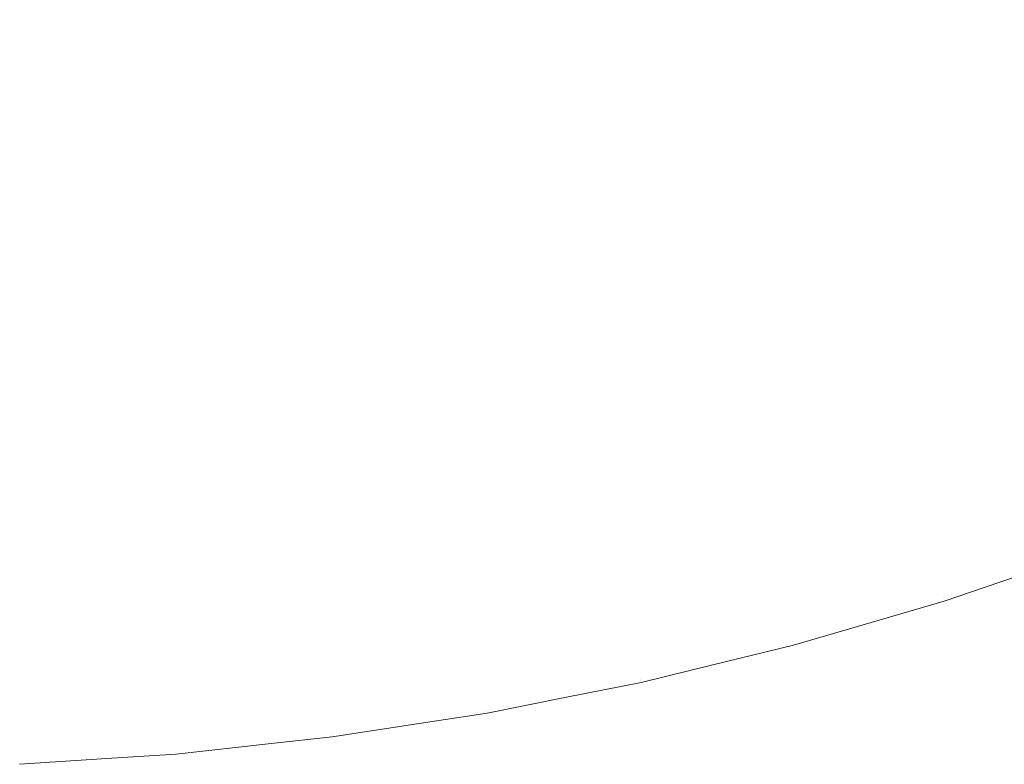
# Model space of a CAD drawing. Header units: centimetres. Extents: x -25.9 to 27.4, y -21.7 to -19.9.
# Tile 170 of 202: x 27.3169 to 27.3443, y -21.6599 to -21.6392. Entities that reach past the tile are written whole.
import ezdxf

# ---------------------------------------------------------------- set-up
doc = ezdxf.new("R2010")
doc.units = ezdxf.units.CM
doc.header["$LTSCALE"] = 2.54
doc.layers.add('Lucido design-1', color=7, linetype='Continuous')

# ---------------------------------------------------------------- blocks, each defined once
blk = doc.blocks.new('Gruppo-5-1')
at = {"color": 7, "linetype": 'Continuous', "lineweight": 9}
for points, invisible_edges in [([(27.333581, -21.638606, 875.663268), (27.330132, -21.63945, 875.663268), (27.329603, -21.637063, 875.659988), (27.332948, -21.636244, 875.659988)], 15), ([(27.333007, -21.636463, 876.382487), (27.329652, -21.637284, 876.382487), (27.330193, -21.639723, 876.379106), (27.333654, -21.638876, 876.379106)], 15), ([(27.341142, -21.638643, 875.666648), (27.337685, -21.639816, 875.666648), (27.33699, -21.637613, 875.663268), (27.340352, -21.636471, 875.663268)], 15), ([(27.340448, -21.636734, 876.379106), (27.337074, -21.637879, 876.379106), (27.337781, -21.640122, 876.375625), (27.341252, -21.638944, 876.375625)], 15), ([(27.330132, -21.63945, 875.663268), (27.32665, -21.640143, 875.663268), (27.326226, -21.637735, 875.659988), (27.329603, -21.637063, 875.659988)], 15), ([(27.329652, -21.637284, 876.382487), (27.326265, -21.637957, 876.382487), (27.326699, -21.640418, 876.379106), (27.330193, -21.639723, 876.379106)], 15), ([(27.345377, -21.639326, 875.670122), (27.341885, -21.640684, 875.670122), (27.341142, -21.638643, 875.666648), (27.344545, -21.637319, 875.666648)], 15), ([(27.32665, -21.640143, 875.663268), (27.323141, -21.640683, 875.663268), (27.322822, -21.638259, 875.659988), (27.326226, -21.637735, 875.659988)], 15), ([(27.337685, -21.639816, 875.666648), (27.334179, -21.640838, 875.666648), (27.333581, -21.638606, 875.663268), (27.33699, -21.637613, 875.663268)], 15), ([(27.344668, -21.637616, 876.375625), (27.341252, -21.638944, 876.375625), (27.342005, -21.641013, 876.372053), (27.345511, -21.63965, 876.372053)], 15), ([(27.326265, -21.637957, 876.382487), (27.322851, -21.638483, 876.382487), (27.323177, -21.64096, 876.379106), (27.326699, -21.640418, 876.379106)], 15), ([(27.337074, -21.637879, 876.379106), (27.333654, -21.638876, 876.379106), (27.334262, -21.641148, 876.375625), (27.337781, -21.640122, 876.375625)], 15), ([(27.323141, -21.640683, 875.663268), (27.319611, -21.641069, 875.663268), (27.319398, -21.638634, 875.659988), (27.322822, -21.638259, 875.659988)], 15), ([(27.319611, -21.641069, 875.663268), (27.316069, -21.641302, 875.663268), (27.315962, -21.638859, 875.659988), (27.319398, -21.638634, 875.659988)], 15), ([(27.322851, -21.638483, 876.382487), (27.319418, -21.638859, 876.382487), (27.319636, -21.641348, 876.379106), (27.323177, -21.64096, 876.379106)], 15), ([(27.334179, -21.640838, 875.666648), (27.330633, -21.641706, 875.666648), (27.330132, -21.63945, 875.663268), (27.333581, -21.638606, 875.663268)], 15), ([(27.341885, -21.640684, 875.670122), (27.338338, -21.641888, 875.670122), (27.337685, -21.639816, 875.666648), (27.341142, -21.638643, 875.666648)], 15), ([(27.319418, -21.638859, 876.382487), (27.315972, -21.639085, 876.382487), (27.316081, -21.641581, 876.379106), (27.319636, -21.641348, 876.379106)], 15), ([(27.333654, -21.638876, 876.379106), (27.330193, -21.639723, 876.379106), (27.330702, -21.642019, 876.375625), (27.334262, -21.641148, 876.375625)], 15), ([(27.341252, -21.638944, 876.375625), (27.337781, -21.640122, 876.375625), (27.338443, -21.642222, 876.372053), (27.342005, -21.641013, 876.372053)], 15), ([(27.330633, -21.641706, 875.666648), (27.327051, -21.642418, 875.666648), (27.32665, -21.640143, 875.663268), (27.330132, -21.63945, 875.663268)], 15), ([(27.346154, -21.641202, 875.673687), (27.34258, -21.642592, 875.673687), (27.341885, -21.640684, 875.670122), (27.345377, -21.639326, 875.670122)], 15), ([(27.330193, -21.639723, 876.379106), (27.326699, -21.640418, 876.379106), (27.327107, -21.642734, 876.375625), (27.330702, -21.642019, 876.375625)], 15), ([(27.345511, -21.63965, 876.372053), (27.342005, -21.641013, 876.372053), (27.342706, -21.642938, 876.368395), (27.346295, -21.641542, 876.368395)], 15), ([(27.338338, -21.641888, 875.670122), (27.334742, -21.642936, 875.670122), (27.334179, -21.640838, 875.666648), (27.337685, -21.639816, 875.666648)], 15), ([(27.327051, -21.642418, 875.666648), (27.323443, -21.642974, 875.666648), (27.323141, -21.640683, 875.663268), (27.32665, -21.640143, 875.663268)], 15), ([(27.337781, -21.640122, 876.375625), (27.334262, -21.641148, 876.375625), (27.334832, -21.643275, 876.372053), (27.338443, -21.642222, 876.372053)], 15), ([(27.326699, -21.640418, 876.379106), (27.323177, -21.64096, 876.379106), (27.323484, -21.643292, 876.375625), (27.327107, -21.642734, 876.375625)], 15), ([(27.323443, -21.642974, 875.666648), (27.319813, -21.643371, 875.666648), (27.319611, -21.641069, 875.663268), (27.323141, -21.640683, 875.663268)], 15), ([(27.334742, -21.642936, 875.670122), (27.331103, -21.643827, 875.670122), (27.330633, -21.641706, 875.666648), (27.334179, -21.640838, 875.666648)], 15), ([(27.34258, -21.642592, 875.673687), (27.338948, -21.643824, 875.673687), (27.338338, -21.641888, 875.670122), (27.341885, -21.640684, 875.670122)], 15), ([(27.319813, -21.643371, 875.666648), (27.316169, -21.64361, 875.666648), (27.316069, -21.641302, 875.663268), (27.319611, -21.641069, 875.663268)], 15), ([(27.323177, -21.64096, 876.379106), (27.319636, -21.641348, 876.379106), (27.319841, -21.643691, 876.375625), (27.323484, -21.643292, 876.375625)], 15), ([(27.342005, -21.641013, 876.372053), (27.338443, -21.642222, 876.372053), (27.339059, -21.644176, 876.368395), (27.342706, -21.642938, 876.368395)], 15), ([(27.319636, -21.641348, 876.379106), (27.316081, -21.641581, 876.379106), (27.316183, -21.643931, 876.375625), (27.319841, -21.643691, 876.375625)], 15), ([(27.334262, -21.641148, 876.375625), (27.330702, -21.642019, 876.375625), (27.331179, -21.644169, 876.372053), (27.334832, -21.643275, 876.372053)], 15), ([(27.346874, -21.642942, 875.677334), (27.343224, -21.644362, 875.677334), (27.34258, -21.642592, 875.673687), (27.346154, -21.641202, 875.673687)], 15), ([(27.346295, -21.641542, 876.368395), (27.342706, -21.642938, 876.368395), (27.343352, -21.644715, 876.364658), (27.347018, -21.643289, 876.364658)], 15), ([(27.331103, -21.643827, 875.670122), (27.327429, -21.644558, 875.670122), (27.327051, -21.642418, 875.666648), (27.330633, -21.641706, 875.666648)], 15), ([(27.338948, -21.643824, 875.673687), (27.335267, -21.644897, 875.673687), (27.334742, -21.642936, 875.670122), (27.338338, -21.641888, 875.670122)], 15), ([(27.330702, -21.642019, 876.375625), (27.327107, -21.642734, 876.375625), (27.327489, -21.644903, 876.372053), (27.331179, -21.644169, 876.372053)], 15), ([(27.338443, -21.642222, 876.372053), (27.334832, -21.643275, 876.372053), (27.335362, -21.645253, 876.368395), (27.339059, -21.644176, 876.368395)], 15), ([(27.327429, -21.644558, 875.670122), (27.323726, -21.645128, 875.670122), (27.323443, -21.642974, 875.666648), (27.327051, -21.642418, 875.666648)], 15), ([(27.327107, -21.642734, 876.375625), (27.323484, -21.643292, 876.375625), (27.323772, -21.645475, 876.372053), (27.327489, -21.644903, 876.372053)], 15), ([(27.343224, -21.644362, 875.677334), (27.339515, -21.645621, 875.677334), (27.338948, -21.643824, 875.673687), (27.34258, -21.642592, 875.673687)], 15), ([(27.323726, -21.645128, 875.670122), (27.320002, -21.645535, 875.670122), (27.319813, -21.643371, 875.666648), (27.323443, -21.642974, 875.666648)], 15), ([(27.335267, -21.644897, 875.673687), (27.331542, -21.645809, 875.673687), (27.331103, -21.643827, 875.670122), (27.334742, -21.642936, 875.670122)], 15), ([(27.342706, -21.642938, 876.368395), (27.339059, -21.644176, 876.368395), (27.339628, -21.645979, 876.364658), (27.343352, -21.644715, 876.364658)], 15), ([(27.347538, -21.644544, 875.68106), (27.343817, -21.645991, 875.68106), (27.343224, -21.644362, 875.677334), (27.346874, -21.642942, 875.677334)], 15), ([(27.323484, -21.643292, 876.375625), (27.319841, -21.643691, 876.375625), (27.320033, -21.645884, 876.372053), (27.323772, -21.645475, 876.372053)], 15), ([(27.334832, -21.643275, 876.372053), (27.331179, -21.644169, 876.372053), (27.331622, -21.646168, 876.368395), (27.335362, -21.645253, 876.368395)], 15), ([(27.347018, -21.643289, 876.364658), (27.343352, -21.644715, 876.364658), (27.343945, -21.646342, 876.360848), (27.347681, -21.644889, 876.360848)], 15), ([(27.320002, -21.645535, 875.670122), (27.316264, -21.64578, 875.670122), (27.316169, -21.64361, 875.666648), (27.319813, -21.643371, 875.666648)], 15), ([(27.319841, -21.643691, 876.375625), (27.316183, -21.643931, 876.375625), (27.316279, -21.64613, 876.372053), (27.320033, -21.645884, 876.372053)], 15), ([(27.331542, -21.645809, 875.673687), (27.327781, -21.646557, 875.673687), (27.327429, -21.644558, 875.670122), (27.331103, -21.643827, 875.670122)], 15), ([(27.339515, -21.645621, 875.677334), (27.335754, -21.646717, 875.677334), (27.335267, -21.644897, 875.673687), (27.338948, -21.643824, 875.673687)], 15), ([(27.331179, -21.644169, 876.372053), (27.327489, -21.644903, 876.372053), (27.327845, -21.64692, 876.368395), (27.331622, -21.646168, 876.368395)], 15), ([(27.339059, -21.644176, 876.368395), (27.335362, -21.645253, 876.368395), (27.335852, -21.64708, 876.364658), (27.339628, -21.645979, 876.364658)], 15), ([(27.343817, -21.645991, 875.68106), (27.340036, -21.647274, 875.68106), (27.339515, -21.645621, 875.677334), (27.343224, -21.644362, 875.677334)], 15), ([(27.327781, -21.646557, 875.673687), (27.323991, -21.64714, 875.673687), (27.323726, -21.645128, 875.670122), (27.327429, -21.644558, 875.670122)], 15), ([(27.348143, -21.646004, 875.684856), (27.344358, -21.647476, 875.684856), (27.343817, -21.645991, 875.68106), (27.347538, -21.644544, 875.68106)], 15), ([(27.327489, -21.644903, 876.372053), (27.323772, -21.645475, 876.372053), (27.324039, -21.647505, 876.368395), (27.327845, -21.64692, 876.368395)], 15), ([(27.335754, -21.646717, 875.677334), (27.33195, -21.647648, 875.677334), (27.331542, -21.645809, 875.673687), (27.335267, -21.644897, 875.673687)], 15), ([(27.343352, -21.644715, 876.364658), (27.339628, -21.645979, 876.364658), (27.340149, -21.647631, 876.360848), (27.343945, -21.646342, 876.360848)], 15), ([(27.347681, -21.644889, 876.360848), (27.343945, -21.646342, 876.360848), (27.344481, -21.647816, 876.356974), (27.348281, -21.646339, 876.356974)], 15), ([(27.323991, -21.64714, 875.673687), (27.320179, -21.647558, 875.673687), (27.320002, -21.645535, 875.670122), (27.323726, -21.645128, 875.670122)], 15), ([(27.323772, -21.645475, 876.372053), (27.320033, -21.645884, 876.372053), (27.320211, -21.647925, 876.368395), (27.324039, -21.647505, 876.368395)], 15), ([(27.335362, -21.645253, 876.368395), (27.331622, -21.646168, 876.368395), (27.332031, -21.648015, 876.364658), (27.335852, -21.64708, 876.364658)], 15), ([(27.320179, -21.647558, 875.673687), (27.316353, -21.647808, 875.673687), (27.316264, -21.64578, 875.670122), (27.320002, -21.645535, 875.670122)], 15), ([(27.340036, -21.647274, 875.68106), (27.336203, -21.648391, 875.68106), (27.335754, -21.646717, 875.677334), (27.339515, -21.645621, 875.677334)], 15), ([(27.320033, -21.645884, 876.372053), (27.316279, -21.64613, 876.372053), (27.316369, -21.648177, 876.368395), (27.320211, -21.647925, 876.368395)], 15), ([(27.33195, -21.647648, 875.677334), (27.328108, -21.648412, 875.677334), (27.327781, -21.646557, 875.673687), (27.331542, -21.645809, 875.673687)], 15), ([(27.339628, -21.645979, 876.364658), (27.335852, -21.64708, 876.364658), (27.3363, -21.648752, 876.360848), (27.340149, -21.647631, 876.360848)], 15), ([(27.344358, -21.647476, 875.684856), (27.340512, -21.648782, 875.684856), (27.340036, -21.647274, 875.68106), (27.343817, -21.645991, 875.68106)], 15), ([(27.331622, -21.646168, 876.368395), (27.327845, -21.64692, 876.368395), (27.328173, -21.648782, 876.364658), (27.332031, -21.648015, 876.364658)], 15), ([(27.343945, -21.646342, 876.360848), (27.340149, -21.647631, 876.360848), (27.34062, -21.649127, 876.356974), (27.344481, -21.647816, 876.356974)], 15), ([(27.328108, -21.648412, 875.677334), (27.324237, -21.649008, 875.677334), (27.323991, -21.64714, 875.673687), (27.327781, -21.646557, 875.673687)], 15), ([(27.336203, -21.648391, 875.68106), (27.332325, -21.64934, 875.68106), (27.33195, -21.647648, 875.677334), (27.335754, -21.646717, 875.677334)], 15), ([(27.324237, -21.649008, 875.677334), (27.320343, -21.649434, 875.677334), (27.320179, -21.647558, 875.673687), (27.323991, -21.64714, 875.673687)], 15), ([(27.327845, -21.64692, 876.368395), (27.324039, -21.647505, 876.368395), (27.324286, -21.64938, 876.364658), (27.328173, -21.648782, 876.364658)], 15), ([(27.335852, -21.64708, 876.364658), (27.332031, -21.648015, 876.364658), (27.332406, -21.649705, 876.360848), (27.3363, -21.648752, 876.360848)], 15), ([(27.340512, -21.648782, 875.684856), (27.336612, -21.649918, 875.684856), (27.336203, -21.648391, 875.68106), (27.340036, -21.647274, 875.68106)], 15), ([(27.320343, -21.649434, 875.677334), (27.316435, -21.64969, 875.677334), (27.316353, -21.647808, 875.673687), (27.320179, -21.647558, 875.673687)], 15), ([(27.324039, -21.647505, 876.368395), (27.320211, -21.647925, 876.368395), (27.320376, -21.649809, 876.364658), (27.324286, -21.64938, 876.364658)], 15), ([(27.332325, -21.64934, 875.68106), (27.328409, -21.650119, 875.68106), (27.328108, -21.648412, 875.677334), (27.33195, -21.647648, 875.677334)], 15), ([(27.340149, -21.647631, 876.360848), (27.3363, -21.648752, 876.360848), (27.336706, -21.650268, 876.356974), (27.34062, -21.649127, 876.356974)], 15), ([(27.344845, -21.648815, 875.688718), (27.34094, -21.65014, 875.688718), (27.340512, -21.648782, 875.684856), (27.344358, -21.647476, 875.684856)], 15), ([(27.320211, -21.647925, 876.368395), (27.316369, -21.648177, 876.368395), (27.316451, -21.650066, 876.364658), (27.320376, -21.649809, 876.364658)], 15), ([(27.344481, -21.647816, 876.356974), (27.34062, -21.649127, 876.356974), (27.341043, -21.650467, 876.35304), (27.344962, -21.649136, 876.35304)], 15), ([(27.332031, -21.648015, 876.364658), (27.328173, -21.648782, 876.364658), (27.328474, -21.650487, 876.360848), (27.332406, -21.649705, 876.360848)], 15), ([(27.328409, -21.650119, 875.68106), (27.324463, -21.650727, 875.68106), (27.324237, -21.649008, 875.677334), (27.328108, -21.648412, 875.677334)], 15), ([(27.336612, -21.649918, 875.684856), (27.332667, -21.650884, 875.684856), (27.332325, -21.64934, 875.68106), (27.336203, -21.648391, 875.68106)], 15), ([(27.328173, -21.648782, 876.364658), (27.324286, -21.64938, 876.364658), (27.324512, -21.651097, 876.360848), (27.328474, -21.650487, 876.360848)], 15), ([(27.3363, -21.648752, 876.360848), (27.332406, -21.649705, 876.360848), (27.332746, -21.651237, 876.356974), (27.336706, -21.650268, 876.356974)], 15), ([(27.34094, -21.65014, 875.688718), (27.336981, -21.651294, 875.688718), (27.336612, -21.649918, 875.684856), (27.340512, -21.648782, 875.684856)], 15), ([(27.324463, -21.650727, 875.68106), (27.320494, -21.651161, 875.68106), (27.320343, -21.649434, 875.677334), (27.324237, -21.649008, 875.677334)], 15), ([(27.345277, -21.650003, 875.692639), (27.34132, -21.651347, 875.692639), (27.34094, -21.65014, 875.688718), (27.344845, -21.648815, 875.688718)], 15), ([(27.332667, -21.650884, 875.684856), (27.328684, -21.651676, 875.684856), (27.328409, -21.650119, 875.68106), (27.332325, -21.64934, 875.68106)], 15), ([(27.34062, -21.649127, 876.356974), (27.336706, -21.650268, 876.356974), (27.33707, -21.651625, 876.35304), (27.341043, -21.650467, 876.35304)], 15), ([(27.344962, -21.649136, 876.35304), (27.341043, -21.650467, 876.35304), (27.341415, -21.651648, 876.349055), (27.345385, -21.6503, 876.349055)], 15), ([(27.320494, -21.651161, 875.68106), (27.31651, -21.651422, 875.68106), (27.316435, -21.64969, 875.677334), (27.320343, -21.649434, 875.677334)], 15), ([(27.324286, -21.64938, 876.364658), (27.320376, -21.649809, 876.364658), (27.320527, -21.651534, 876.360848), (27.324512, -21.651097, 876.360848)], 15), ([(27.320376, -21.649809, 876.364658), (27.316451, -21.650066, 876.364658), (27.316527, -21.651796, 876.360848), (27.320527, -21.651534, 876.360848)], 15), ([(27.332406, -21.649705, 876.360848), (27.328474, -21.650487, 876.360848), (27.328747, -21.652033, 876.356974), (27.332746, -21.651237, 876.356974)], 15), ([(27.328684, -21.651676, 875.684856), (27.32467, -21.652294, 875.684856), (27.324463, -21.650727, 875.68106), (27.328409, -21.650119, 875.68106)], 15), ([(27.336981, -21.651294, 875.688718), (27.332975, -21.652274, 875.688718), (27.332667, -21.650884, 875.684856), (27.336612, -21.649918, 875.684856)], 15), ([(27.34132, -21.651347, 875.692639), (27.337308, -21.652516, 875.692639), (27.336981, -21.651294, 875.688718), (27.34094, -21.65014, 875.688718)], 15), ([(27.345655, -21.65104, 875.696612), (27.341652, -21.652399, 875.696612), (27.34132, -21.651347, 875.692639), (27.345277, -21.650003, 875.692639)], 15), ([(27.336706, -21.650268, 876.356974), (27.332746, -21.651237, 876.356974), (27.33305, -21.652609, 876.35304), (27.33707, -21.651625, 876.35304)], 15), ([(27.345385, -21.6503, 876.349055), (27.341415, -21.651648, 876.349055), (27.341737, -21.652668, 876.345025), (27.345751, -21.651305, 876.345025)], 15), ([(27.328474, -21.650487, 876.360848), (27.324512, -21.651097, 876.360848), (27.324717, -21.652653, 876.356974), (27.328747, -21.652033, 876.356974)], 15), ([(27.341043, -21.650467, 876.35304), (27.33707, -21.651625, 876.35304), (27.33739, -21.652821, 876.349055), (27.341415, -21.651648, 876.349055)], 15), ([(27.32467, -21.652294, 875.684856), (27.320632, -21.652736, 875.684856), (27.320494, -21.651161, 875.68106), (27.324463, -21.650727, 875.68106)], 15), ([(27.332975, -21.652274, 875.688718), (27.328931, -21.653079, 875.688718), (27.328684, -21.651676, 875.684856), (27.332667, -21.650884, 875.684856)], 15), ([(27.320632, -21.652736, 875.684856), (27.316579, -21.653002, 875.684856), (27.31651, -21.651422, 875.68106), (27.320494, -21.651161, 875.68106)], 15), ([(27.324512, -21.651097, 876.360848), (27.320527, -21.651534, 876.360848), (27.320664, -21.653097, 876.356974), (27.324717, -21.652653, 876.356974)], 15), ([(27.332746, -21.651237, 876.356974), (27.328747, -21.652033, 876.356974), (27.328991, -21.653416, 876.35304), (27.33305, -21.652609, 876.35304)], 15), ([(27.345976, -21.651923, 875.70063), (27.341935, -21.653295, 875.70063), (27.341652, -21.652399, 875.696612), (27.345655, -21.65104, 875.696612)], 15), ([(27.320527, -21.651534, 876.360848), (27.316527, -21.651796, 876.360848), (27.316595, -21.653363, 876.356974), (27.320664, -21.653097, 876.356974)], 15), ([(27.337308, -21.652516, 875.692639), (27.333249, -21.653509, 875.692639), (27.332975, -21.652274, 875.688718), (27.336981, -21.651294, 875.688718)], 15), ([(27.341652, -21.652399, 875.696612), (27.337594, -21.653582, 875.696612), (27.337308, -21.652516, 875.692639), (27.34132, -21.651347, 875.692639)], 15), ([(27.345751, -21.651305, 876.345025), (27.341737, -21.652668, 876.345025), (27.342008, -21.653527, 876.340958), (27.346059, -21.652151, 876.340958)], 15), ([(27.328931, -21.653079, 875.688718), (27.324855, -21.653706, 875.688718), (27.32467, -21.652294, 875.684856), (27.328684, -21.651676, 875.684856)], 15), ([(27.33707, -21.651625, 876.35304), (27.33305, -21.652609, 876.35304), (27.333318, -21.653817, 876.349055), (27.33739, -21.652821, 876.349055)], 15), ([(27.341415, -21.651648, 876.349055), (27.33739, -21.652821, 876.349055), (27.337667, -21.653854, 876.345025), (27.341737, -21.652668, 876.345025)], 15), ([(27.328747, -21.652033, 876.356974), (27.324717, -21.652653, 876.356974), (27.3249, -21.654046, 876.35304), (27.328991, -21.653416, 876.35304)], 15), ([(27.346241, -21.65265, 875.704687), (27.342167, -21.654033, 875.704687), (27.341935, -21.653295, 875.70063), (27.345976, -21.651923, 875.70063)], 15), ([(27.324855, -21.653706, 875.688718), (27.320756, -21.654155, 875.688718), (27.320632, -21.652736, 875.684856), (27.32467, -21.652294, 875.684856)], 15), ([(27.333249, -21.653509, 875.692639), (27.329151, -21.654325, 875.692639), (27.328931, -21.653079, 875.688718), (27.332975, -21.652274, 875.688718)], 15), ([(27.346059, -21.652151, 876.340958), (27.342008, -21.653527, 876.340958), (27.342227, -21.654222, 876.336861), (27.346309, -21.652837, 876.336861)], 15), ([(27.33305, -21.652609, 876.35304), (27.328991, -21.653416, 876.35304), (27.329206, -21.654635, 876.349055), (27.333318, -21.653817, 876.349055)], 15), ([(27.337594, -21.653582, 875.696612), (27.333488, -21.654587, 875.696612), (27.333249, -21.653509, 875.692639), (27.337308, -21.652516, 875.692639)], 15), ([(27.341935, -21.653295, 875.70063), (27.337837, -21.65449, 875.70063), (27.337594, -21.653582, 875.696612), (27.341652, -21.652399, 875.696612)], 15), ([(27.320756, -21.654155, 875.688718), (27.316641, -21.654425, 875.688718), (27.316579, -21.653002, 875.684856), (27.320632, -21.652736, 875.684856)], 15), ([(27.324717, -21.652653, 876.356974), (27.320664, -21.653097, 876.356974), (27.320786, -21.654496, 876.35304), (27.3249, -21.654046, 876.35304)], 15), ([(27.33739, -21.652821, 876.349055), (27.333318, -21.653817, 876.349055), (27.333549, -21.654862, 876.345025), (27.337667, -21.653854, 876.345025)], 15), ([(27.341737, -21.652668, 876.345025), (27.337667, -21.653854, 876.345025), (27.3379, -21.654724, 876.340958), (27.342008, -21.653527, 876.340958)], 15), ([(27.346448, -21.65322, 875.708777), (27.342349, -21.654611, 875.708777), (27.342167, -21.654033, 875.704687), (27.346241, -21.65265, 875.704687)], 15), ([(27.346309, -21.652837, 876.336861), (27.342227, -21.654222, 876.336861), (27.342395, -21.654755, 876.33274), (27.3465, -21.653361, 876.33274)], 15), ([(27.320664, -21.653097, 876.356974), (27.316595, -21.653363, 876.356974), (27.316656, -21.654767, 876.35304), (27.320786, -21.654496, 876.35304)], 15), ([(27.329151, -21.654325, 875.692639), (27.325021, -21.65496, 875.692639), (27.324855, -21.653706, 875.688718), (27.328931, -21.653079, 875.688718)], 15), ([(27.328991, -21.653416, 876.35304), (27.3249, -21.654046, 876.35304), (27.325062, -21.655273, 876.349055), (27.329206, -21.654635, 876.349055)], 15), ([(27.342167, -21.654033, 875.704687), (27.338037, -21.655237, 875.704687), (27.337837, -21.65449, 875.70063), (27.341935, -21.653295, 875.70063)], 15), ([(27.346597, -21.65363, 875.712891), (27.342481, -21.655027, 875.712891), (27.342349, -21.654611, 875.708777), (27.346448, -21.65322, 875.708777)], 15), ([(27.3465, -21.653361, 876.33274), (27.342395, -21.654755, 876.33274), (27.342511, -21.655123, 876.328604), (27.346632, -21.653724, 876.328604)], 15), ([(27.325021, -21.65496, 875.692639), (27.320867, -21.655415, 875.692639), (27.320756, -21.654155, 875.688718), (27.324855, -21.653706, 875.688718)], 15), ([(27.333488, -21.654587, 875.696612), (27.329342, -21.655411, 875.696612), (27.329151, -21.654325, 875.692639), (27.333249, -21.653509, 875.692639)], 15), ([(27.337837, -21.65449, 875.70063), (27.333692, -21.655504, 875.70063), (27.333488, -21.654587, 875.696612), (27.337594, -21.653582, 875.696612)], 15), ([(27.342008, -21.653527, 876.340958), (27.3379, -21.654724, 876.340958), (27.338089, -21.655429, 876.336861), (27.342227, -21.654222, 876.336861)], 15), ([(27.346688, -21.65388, 875.717024), (27.342561, -21.655281, 875.717024), (27.342481, -21.655027, 875.712891), (27.346597, -21.65363, 875.712891)], 15), ([(27.346632, -21.653724, 876.328604), (27.342511, -21.655123, 876.328604), (27.342575, -21.655327, 876.324458), (27.346705, -21.653925, 876.324458)], 15), ([(27.333318, -21.653817, 876.349055), (27.329206, -21.654635, 876.349055), (27.329391, -21.655689, 876.345025), (27.333549, -21.654862, 876.345025)], 15), ([(27.337667, -21.653854, 876.345025), (27.333549, -21.654862, 876.345025), (27.333744, -21.655741, 876.340958), (27.3379, -21.654724, 876.340958)], 15), ([(27.342561, -21.655281, 875.717024), (27.346688, -21.65388, 875.717024), (27.346721, -21.653969, 875.721383), (27.344168, -21.654836, 875.721383)], 11), ([(27.344168, -21.654836, 876.321383), (27.346721, -21.653969, 876.321383), (27.346705, -21.653925, 876.324458), (27.342575, -21.655327, 876.324458)], 14), ([(27.346721, -21.653969, 876.321383), (27.344168, -21.654836, 876.321383), (27.344168, -21.654836, 875.721383), (27.346721, -21.653969, 875.721383)], 10), ([(27.320867, -21.655415, 875.692639), (27.316697, -21.655689, 875.692639), (27.316641, -21.654425, 875.688718), (27.320756, -21.654155, 875.688718)], 15), ([(27.3249, -21.654046, 876.35304), (27.320786, -21.654496, 876.35304), (27.320894, -21.655729, 876.349055), (27.325062, -21.655273, 876.349055)], 15), ([(27.342349, -21.654611, 875.708777), (27.338194, -21.655822, 875.708777), (27.338037, -21.655237, 875.704687), (27.342167, -21.654033, 875.704687)], 15), ([(27.342227, -21.654222, 876.336861), (27.338089, -21.655429, 876.336861), (27.338233, -21.655968, 876.33274), (27.342395, -21.654755, 876.33274)], 15), ([(27.320786, -21.654496, 876.35304), (27.316656, -21.654767, 876.35304), (27.31671, -21.656004, 876.349055), (27.320894, -21.655729, 876.349055)], 15), ([(27.329342, -21.655411, 875.696612), (27.325165, -21.656054, 875.696612), (27.325021, -21.65496, 875.692639), (27.329151, -21.654325, 875.692639)], 15), ([(27.338037, -21.655237, 875.704687), (27.333859, -21.656259, 875.704687), (27.333692, -21.655504, 875.70063), (27.337837, -21.65449, 875.70063)], 15), ([(27.329206, -21.654635, 876.349055), (27.325062, -21.655273, 876.349055), (27.325201, -21.656334, 876.345025), (27.329391, -21.655689, 876.345025)], 15), ([(27.333692, -21.655504, 875.70063), (27.329506, -21.656337, 875.70063), (27.329342, -21.655411, 875.696612), (27.333488, -21.654587, 875.696612)], 15), ([(27.3379, -21.654724, 876.340958), (27.333744, -21.655741, 876.340958), (27.333902, -21.656453, 876.336861), (27.338089, -21.655429, 876.336861)], 15), ([(27.342481, -21.655027, 875.712891), (27.338307, -21.656244, 875.712891), (27.338194, -21.655822, 875.708777), (27.342349, -21.654611, 875.708777)], 15), ([(27.342395, -21.654755, 876.33274), (27.338233, -21.655968, 876.33274), (27.338333, -21.65634, 876.328604), (27.342511, -21.655123, 876.328604)], 15), ([(27.325165, -21.656054, 875.696612), (27.320963, -21.656515, 875.696612), (27.320867, -21.655415, 875.692639), (27.325021, -21.65496, 875.692639)], 15), ([(27.333549, -21.654862, 876.345025), (27.329391, -21.655689, 876.345025), (27.329548, -21.656576, 876.340958), (27.333744, -21.655741, 876.340958)], 15), ([(27.342561, -21.655281, 875.717024), (27.338376, -21.656501, 875.717024), (27.338307, -21.656244, 875.712891), (27.342481, -21.655027, 875.712891)], 15), ([(27.344168, -21.654836, 875.721383), (27.342589, -21.655372, 875.721383), (27.342561, -21.655281, 875.717024)], 10), ([(27.342575, -21.655327, 876.324458), (27.342589, -21.655372, 876.321383), (27.344168, -21.654836, 876.321383)], 9), ([(27.342589, -21.655372, 875.721383), (27.344168, -21.654836, 875.721383), (27.344168, -21.654836, 876.321383), (27.342589, -21.655372, 876.321383)], 10), ([(27.325062, -21.655273, 876.349055), (27.320894, -21.655729, 876.349055), (27.320987, -21.656795, 876.345025), (27.325201, -21.656334, 876.345025)], 15), ([(27.338194, -21.655822, 875.708777), (27.33399, -21.656851, 875.708777), (27.333859, -21.656259, 875.704687), (27.338037, -21.655237, 875.704687)], 15), ([(27.342511, -21.655123, 876.328604), (27.338333, -21.65634, 876.328604), (27.338388, -21.656547, 876.324458), (27.342575, -21.655327, 876.324458)], 15), ([(27.338376, -21.656501, 875.717024), (27.342561, -21.655281, 875.717024), (27.342589, -21.655372, 875.721383), (27.340184, -21.656073, 875.721383)], 11), ([(27.340184, -21.656073, 876.321383), (27.342589, -21.655372, 876.321383), (27.342575, -21.655327, 876.324458), (27.338388, -21.656547, 876.324458)], 14), ([(27.342589, -21.655372, 876.321383), (27.340184, -21.656073, 876.321383), (27.340184, -21.656073, 875.721383), (27.342589, -21.655372, 875.721383)], 10), ([(27.320963, -21.656515, 875.696612), (27.316745, -21.656791, 875.696612), (27.316697, -21.655689, 875.692639), (27.320867, -21.655415, 875.692639)], 15), ([(27.329506, -21.656337, 875.70063), (27.325287, -21.656986, 875.70063), (27.325165, -21.656054, 875.696612), (27.329342, -21.655411, 875.696612)], 15), ([(27.333859, -21.656259, 875.704687), (27.32964, -21.657098, 875.704687), (27.329506, -21.656337, 875.70063), (27.333692, -21.655504, 875.70063)], 15), ([(27.338089, -21.655429, 876.336861), (27.333902, -21.656453, 876.336861), (27.334023, -21.656998, 876.33274), (27.338233, -21.655968, 876.33274)], 15), ([(27.320894, -21.655729, 876.349055), (27.31671, -21.656004, 876.349055), (27.316757, -21.657073, 876.345025), (27.320987, -21.656795, 876.345025)], 15), ([(27.329391, -21.655689, 876.345025), (27.325201, -21.656334, 876.345025), (27.325319, -21.657226, 876.340958), (27.329548, -21.656576, 876.340958)], 15), ([(27.333744, -21.655741, 876.340958), (27.329548, -21.656576, 876.340958), (27.329674, -21.657294, 876.336861), (27.333902, -21.656453, 876.336861)], 15), ([(27.338307, -21.656244, 875.712891), (27.334085, -21.657277, 875.712891), (27.33399, -21.656851, 875.708777), (27.338194, -21.655822, 875.708777)], 15), ([(27.325287, -21.656986, 875.70063), (27.321045, -21.657451, 875.70063), (27.320963, -21.656515, 875.696612), (27.325165, -21.656054, 875.696612)], 15), ([(27.338233, -21.655968, 876.33274), (27.334023, -21.656998, 876.33274), (27.334106, -21.657375, 876.328604), (27.338333, -21.65634, 876.328604)], 15), ([(27.340184, -21.656073, 875.721383), (27.338401, -21.656593, 875.721383), (27.338376, -21.656501, 875.717024)], 10), ([(27.338388, -21.656547, 876.324458), (27.338401, -21.656593, 876.321383), (27.340184, -21.656073, 876.321383)], 9), ([(27.338401, -21.656593, 875.721383), (27.340184, -21.656073, 875.721383), (27.340184, -21.656073, 876.321383), (27.338401, -21.656593, 876.321383)], 10), ([(27.325201, -21.656334, 876.345025), (27.320987, -21.656795, 876.345025), (27.321066, -21.657692, 876.340958), (27.325319, -21.657226, 876.340958)], 15), ([(27.32964, -21.657098, 875.704687), (27.325388, -21.657753, 875.704687), (27.325287, -21.656986, 875.70063), (27.329506, -21.656337, 875.70063)], 15), ([(27.33399, -21.656851, 875.708777), (27.329745, -21.657695, 875.708777), (27.32964, -21.657098, 875.704687), (27.333859, -21.656259, 875.704687)], 15), ([(27.333902, -21.656453, 876.336861), (27.329674, -21.657294, 876.336861), (27.329771, -21.657844, 876.33274), (27.334023, -21.656998, 876.33274)], 15), ([(27.338376, -21.656501, 875.717024), (27.334142, -21.657537, 875.717024), (27.334085, -21.657277, 875.712891), (27.338307, -21.656244, 875.712891)], 15), ([(27.338333, -21.65634, 876.328604), (27.334106, -21.657375, 876.328604), (27.334153, -21.657583, 876.324458), (27.338388, -21.656547, 876.324458)], 15), ([(27.321045, -21.657451, 875.70063), (27.316786, -21.65773, 875.70063), (27.316745, -21.656791, 875.696612), (27.320963, -21.656515, 875.696612)], 15), ([(27.329548, -21.656576, 876.340958), (27.325319, -21.657226, 876.340958), (27.325414, -21.65795, 876.336861), (27.329674, -21.657294, 876.336861)], 15), ([(27.334142, -21.657537, 875.717024), (27.338376, -21.656501, 875.717024), (27.338401, -21.656593, 875.721383), (27.336155, -21.657142, 875.721383)], 11), ([(27.336155, -21.657142, 876.321383), (27.338401, -21.656593, 876.321383), (27.338388, -21.656547, 876.324458), (27.334153, -21.657583, 876.324458)], 14), ([(27.338401, -21.656593, 876.321383), (27.336155, -21.657142, 876.321383), (27.336155, -21.657142, 875.721383), (27.338401, -21.656593, 875.721383)], 10), ([(27.320987, -21.656795, 876.345025), (27.316757, -21.657073, 876.345025), (27.316796, -21.657972, 876.340958), (27.321066, -21.657692, 876.340958)], 15), ([(27.325388, -21.657753, 875.704687), (27.321112, -21.658221, 875.704687), (27.321045, -21.657451, 875.70063), (27.325287, -21.656986, 875.70063)], 15), ([(27.334085, -21.657277, 875.712891), (27.329821, -21.658125, 875.712891), (27.329745, -21.657695, 875.708777), (27.33399, -21.656851, 875.708777)], 15), ([(27.334023, -21.656998, 876.33274), (27.329771, -21.657844, 876.33274), (27.329838, -21.658224, 876.328604), (27.334106, -21.657375, 876.328604)], 15), ([(27.325319, -21.657226, 876.340958), (27.321066, -21.657692, 876.340958), (27.321129, -21.658419, 876.336861), (27.325414, -21.65795, 876.336861)], 15), ([(27.329745, -21.657695, 875.708777), (27.325467, -21.658353, 875.708777), (27.325388, -21.657753, 875.704687), (27.32964, -21.657098, 875.704687)], 15), ([(27.329674, -21.657294, 876.336861), (27.325414, -21.65795, 876.336861), (27.325487, -21.658503, 876.33274), (27.329771, -21.657844, 876.33274)], 15), ([(27.334142, -21.657537, 875.717024), (27.329867, -21.658387, 875.717024), (27.329821, -21.658125, 875.712891), (27.334085, -21.657277, 875.712891)], 15), ([(27.336155, -21.657142, 875.721383), (27.334163, -21.65763, 875.721383), (27.334142, -21.657537, 875.717024)], 10), ([(27.334153, -21.657583, 876.324458), (27.334163, -21.65763, 876.321383), (27.336155, -21.657142, 876.321383)], 9), ([(27.334163, -21.65763, 875.721383), (27.336155, -21.657142, 875.721383), (27.336155, -21.657142, 876.321383), (27.334163, -21.65763, 876.321383)], 10), ([(27.321112, -21.658221, 875.704687), (27.31682, -21.658503, 875.704687), (27.316786, -21.65773, 875.70063), (27.321045, -21.657451, 875.70063)], 15), ([(27.334106, -21.657375, 876.328604), (27.329838, -21.658224, 876.328604), (27.329875, -21.658434, 876.324458), (27.334153, -21.657583, 876.324458)], 15), ([(27.332089, -21.658042, 875.721383), (27.329884, -21.658481, 875.721383), (27.329867, -21.658387, 875.717024), (27.334142, -21.657537, 875.717024)], 14), ([(27.334142, -21.657537, 875.717024), (27.334163, -21.65763, 875.721383), (27.332089, -21.658042, 875.721383)], 9), ([(27.321066, -21.657692, 876.340958), (27.316796, -21.657972, 876.340958), (27.316828, -21.658701, 876.336861), (27.321129, -21.658419, 876.336861)], 15), ([(27.325467, -21.658353, 875.708777), (27.321165, -21.658825, 875.708777), (27.321112, -21.658221, 875.704687), (27.325388, -21.657753, 875.704687)], 15), ([(27.329821, -21.658125, 875.712891), (27.325524, -21.658786, 875.712891), (27.325467, -21.658353, 875.708777), (27.329745, -21.657695, 875.708777)], 15), ([(27.334153, -21.657583, 876.324458), (27.329875, -21.658434, 876.324458), (27.329884, -21.658481, 876.321383), (27.332089, -21.658042, 876.321383)], 11), ([(27.332089, -21.658042, 876.321383), (27.334163, -21.65763, 876.321383), (27.334153, -21.657583, 876.324458)], 10), ([(27.334163, -21.65763, 876.321383), (27.332089, -21.658042, 876.321383), (27.332089, -21.658042, 875.721383), (27.334163, -21.65763, 875.721383)], 10), ([(27.325414, -21.65795, 876.336861), (27.321129, -21.658419, 876.336861), (27.321178, -21.658975, 876.33274), (27.325487, -21.658503, 876.33274)], 15), ([(27.329771, -21.657844, 876.33274), (27.325487, -21.658503, 876.33274), (27.325537, -21.658886, 876.328604), (27.329838, -21.658224, 876.328604)], 15), ([(27.329884, -21.658481, 875.721383), (27.332089, -21.658042, 875.721383), (27.332089, -21.658042, 876.321383), (27.329884, -21.658481, 876.321383)], 10), ([(27.321165, -21.658825, 875.708777), (27.316846, -21.659108, 875.708777), (27.31682, -21.658503, 875.704687), (27.321112, -21.658221, 875.704687)], 15), ([(27.325524, -21.658786, 875.712891), (27.321203, -21.65926, 875.712891), (27.321165, -21.658825, 875.708777), (27.325467, -21.658353, 875.708777)], 15), ([(27.329867, -21.658387, 875.717024), (27.325559, -21.65905, 875.717024), (27.325524, -21.658786, 875.712891), (27.329821, -21.658125, 875.712891)], 15), ([(27.329838, -21.658224, 876.328604), (27.325537, -21.658886, 876.328604), (27.325565, -21.659098, 876.324458), (27.329875, -21.658434, 876.324458)], 15), ([(27.327993, -21.658772, 875.721383), (27.325571, -21.659144, 875.721383), (27.325559, -21.65905, 875.717024), (27.329867, -21.658387, 875.717024)], 14), ([(27.329867, -21.658387, 875.717024), (27.329884, -21.658481, 875.721383), (27.327993, -21.658772, 875.721383)], 9), ([(27.321129, -21.658419, 876.336861), (27.316828, -21.658701, 876.336861), (27.316853, -21.659258, 876.33274), (27.321178, -21.658975, 876.33274)], 15), ([(27.325487, -21.658503, 876.33274), (27.321178, -21.658975, 876.33274), (27.321212, -21.659359, 876.328604), (27.325537, -21.658886, 876.328604)], 15), ([(27.329875, -21.658434, 876.324458), (27.325565, -21.659098, 876.324458), (27.325571, -21.659144, 876.321383), (27.327993, -21.658772, 876.321383)], 11), ([(27.327993, -21.658772, 876.321383), (27.329884, -21.658481, 876.321383), (27.329875, -21.658434, 876.324458)], 10), ([(27.329884, -21.658481, 876.321383), (27.327993, -21.658772, 876.321383), (27.327993, -21.658772, 875.721383), (27.329884, -21.658481, 875.721383)], 10), ([(27.321203, -21.65926, 875.712891), (27.316865, -21.659544, 875.712891), (27.316846, -21.659108, 875.708777), (27.321165, -21.658825, 875.708777)], 15), ([(27.325559, -21.65905, 875.717024), (27.321226, -21.659525, 875.717024), (27.321203, -21.65926, 875.712891), (27.325524, -21.658786, 875.712891)], 15), ([(27.325537, -21.658886, 876.328604), (27.321212, -21.659359, 876.328604), (27.32123, -21.659572, 876.324458), (27.325565, -21.659098, 876.324458)], 15), ([(27.325571, -21.659144, 875.721383), (27.327993, -21.658772, 875.721383), (27.327993, -21.658772, 876.321383), (27.325571, -21.659144, 876.321383)], 10), ([(27.321178, -21.658975, 876.33274), (27.316853, -21.659258, 876.33274), (27.316869, -21.659644, 876.328604), (27.321212, -21.659359, 876.328604)], 15), ([(27.323873, -21.65933, 875.721383), (27.321234, -21.659619, 875.721383), (27.321226, -21.659525, 875.717024), (27.325559, -21.65905, 875.717024)], 14), ([(27.325565, -21.659098, 876.324458), (27.32123, -21.659572, 876.324458), (27.321234, -21.659619, 876.321383), (27.323873, -21.65933, 876.321383)], 11), ([(27.325559, -21.65905, 875.717024), (27.325571, -21.659144, 875.721383), (27.323873, -21.65933, 875.721383)], 9), ([(27.323873, -21.65933, 876.321383), (27.325571, -21.659144, 876.321383), (27.325565, -21.659098, 876.324458)], 10), ([(27.325571, -21.659144, 876.321383), (27.323873, -21.65933, 876.321383), (27.323873, -21.65933, 875.721383), (27.325571, -21.659144, 875.721383)], 10), ([(27.321226, -21.659525, 875.717024), (27.316877, -21.65981, 875.717024), (27.316865, -21.659544, 875.712891), (27.321203, -21.65926, 875.712891)], 15), ([(27.321212, -21.659359, 876.328604), (27.316869, -21.659644, 876.328604), (27.316879, -21.659858, 876.324458), (27.32123, -21.659572, 876.324458)], 15), ([(27.321234, -21.659619, 875.721383), (27.323873, -21.65933, 875.721383), (27.323873, -21.65933, 876.321383), (27.321234, -21.659619, 876.321383)], 10), ([(27.319738, -21.659718, 875.721383), (27.316881, -21.659905, 875.721383), (27.316877, -21.65981, 875.717024), (27.321226, -21.659525, 875.717024)], 14), ([(27.32123, -21.659572, 876.324458), (27.316879, -21.659858, 876.324458), (27.316881, -21.659905, 876.321383), (27.319738, -21.659718, 876.321383)], 11), ([(27.316881, -21.659905, 875.721383), (27.319738, -21.659718, 875.721383), (27.319738, -21.659718, 876.321383), (27.316881, -21.659905, 876.321383)], 10), ([(27.321226, -21.659525, 875.717024), (27.321234, -21.659619, 875.721383), (27.319738, -21.659718, 875.721383)], 9), ([(27.319738, -21.659718, 876.321383), (27.321234, -21.659619, 876.321383), (27.32123, -21.659572, 876.324458)], 10), ([(27.321234, -21.659619, 876.321383), (27.319738, -21.659718, 876.321383), (27.319738, -21.659718, 875.721383), (27.321234, -21.659619, 875.721383)], 10)]:
    blk.add_3dface(points, dxfattribs=dict(at, invisible_edges=invisible_edges))

msp = doc.modelspace()

# ---------------------------------------------------------------- block references
at = {"layer": 'Lucido design-1', "color": 7}
msp.add_blockref('Gruppo-5-1', (0, 0), dxfattribs=at)

doc.saveas('drawing.dxf')
